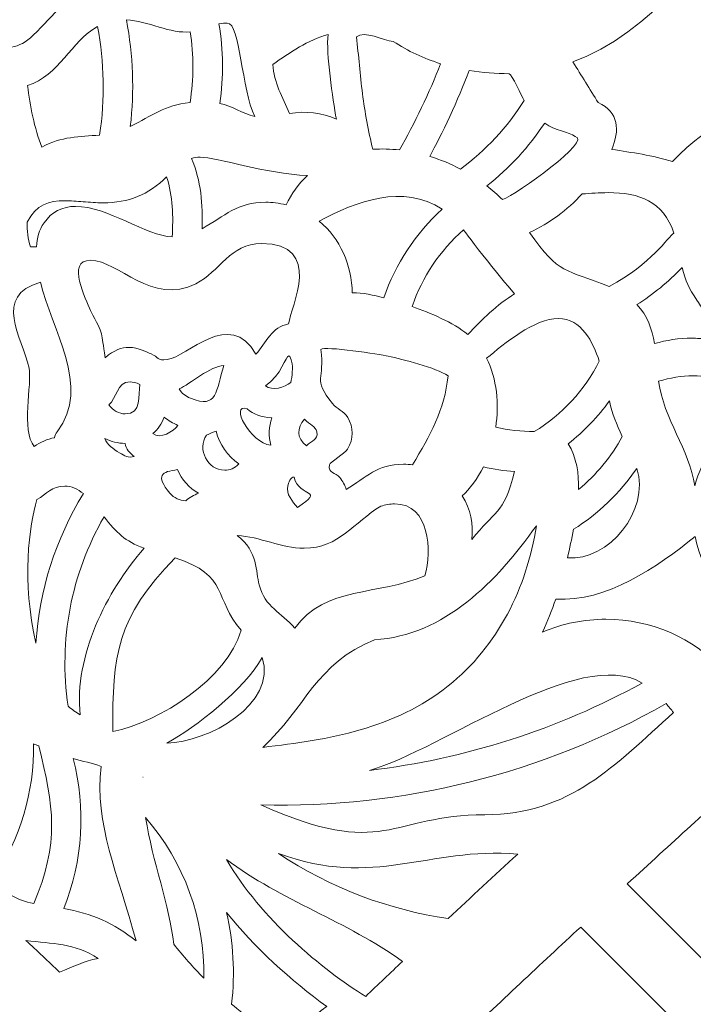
# Model space of a CAD drawing. Header units: millimetres. Extents: x -402 to 376, y -181 to 231.
# Tile 12 of 23: x -69 to -45, y -99 to -64. Entities that reach past the tile are written whole.
import ezdxf

# ---------------------------------------------------------------- set-up
doc = ezdxf.new("R2010")
doc.units = ezdxf.units.MM
doc.header["$MEASUREMENT"] = 0
doc.layers.add('Layer 1', color=7, linetype='Continuous')

msp = doc.modelspace()

# ---------------------------------------------------------------- linework, layer by layer
at = {"layer": 'Layer 1', "lineweight": 15}
for points, knots in [([(-174.5585, 23.9416), (-174.5585, 23.9416), (50.4421, 23.9416), (50.4421, 23.9416), (50.4421, 23.9416), (50.4421, 23.9416), (50.4421, 21.0256), (50.4421, 21.0256), (50.4421, 21.0256), (50.4421, 21.0256), (48.1917, 21.0256), (48.1917, 21.0256), (48.1917, 21.0256), (48.1917, 21.0256), (48.1917, 17.6509), (48.1917, 17.6509), (48.1917, 17.6509), (48.1917, 17.6509), (50.4421, 17.6509), (50.4421, 17.6509), (50.4421, 17.6509), (50.4421, 17.6509), (50.4421, -129.6201), (50.4421, -129.6201), (50.4421, -129.6201), (50.4421, -129.6201), (-174.5585, -129.6201), (-174.5585, -129.6201), (-174.5585, -129.6201), (-174.5585, -129.6201), (-174.5585, 17.6509), (-174.5585, 17.6509), (-174.5585, 17.6509), (-174.5585, 17.6509), (-172.3081, 17.6509), (-172.3081, 17.6509), (-172.3081, 17.6509), (-172.3081, 17.6509), (-172.3081, 21.0256), (-172.3081, 21.0256), (-172.3081, 21.0256), (-172.3081, 21.0256), (-174.5585, 21.0256), (-174.5585, 21.0256), (-174.5585, 21.0256), (-174.5585, 21.0256), (-174.5585, 23.9416), (-174.5585, 23.9416)], [0, 0, 0, 0, 0.0769231, 0.0769231, 0.0769231, 0.0769231, 0.1538462, 0.1538462, 0.1538462, 0.1538462, 0.2307692, 0.2307692, 0.2307692, 0.2307692, 0.3076923, 0.3076923, 0.3076923, 0.3076923, 0.3846154, 0.3846154, 0.3846154, 0.3846154, 0.4615385, 0.4615385, 0.4615385, 0.4615385, 0.5384615, 0.5384615, 0.5384615, 0.5384615, 0.6153846, 0.6153846, 0.6153846, 0.6153846, 0.6923077, 0.6923077, 0.6923077, 0.6923077, 0.7692308, 0.7692308, 0.7692308, 0.7692308, 0.8461538, 0.8461538, 0.8461538, 0.8461538, 1, 1, 1, 1]), ([(-58.5496, -41.9699), (-58.5496, -45.6247), (-60.1978, -50.7675), (-64.5014, -51.1341), (-64.5014, -51.1341), (-66.3549, -55.5078), (-68.0637, -60.1063), (-71.3749, -63.5363), (-71.3749, -63.5363), (-70.8789, -63.9057), (-70.5825, -64.4832), (-70.518, -65.0949), (-70.518, -65.0949), (-69.8689, -64.9792), (-69.3976, -65.0508), (-68.8793, -64.5396), (-68.8793, -64.5396), (-68.1283, -63.8037), (-67.6887, -63.0844), (-66.5947, -62.8061), (-66.5947, -62.8061), (-66.3026, -62.7316), (-66.0021, -62.6889), (-65.7004, -62.6889), (-65.7004, -62.6889), (-65.2221, -62.6889), (-64.8337, -62.7948), (-64.482, -62.901), (-64.482, -62.901), (-64.1609, -62.9976), (-63.8261, -63.1133), (-63.4885, -63.1133), (-63.4885, -63.1133), (-63.3121, -63.1133), (-63.1428, -63.0816), (-62.9788, -63.0209), (-62.9788, -63.0209), (-62.535, -62.8569), (-62.1078, -62.6198), (-61.6199, -62.6198), (-61.6199, -62.6198), (-61.2036, -62.6198), (-60.7986, -62.8114), (-60.5146, -63.4386), (-60.5146, -63.4386), (-59.892, -62.8967), (-59.1959, -62.5041), (-58.3775, -62.3609), (-58.3775, -62.3609), (-61.4008, -57.5902), (-59.5695, -51.5309), (-57.8042, -46.6594), (-57.8042, -46.6594), (-57.2281, -45.0762), (-54.9764, -39.1311), (-55.908, -37.8015), (-55.908, -37.8015), (-57.1167, -36.1022), (-58.5496, -41.106), (-58.5496, -41.9699)], [0, 0, 0, 0, 0.0625, 0.0625, 0.0625, 0.0625, 0.125, 0.125, 0.125, 0.125, 0.1875, 0.1875, 0.1875, 0.1875, 0.25, 0.25, 0.25, 0.25, 0.3125, 0.3125, 0.3125, 0.3125, 0.375, 0.375, 0.375, 0.375, 0.4375, 0.4375, 0.4375, 0.4375, 0.5, 0.5, 0.5, 0.5, 0.5625, 0.5625, 0.5625, 0.5625, 0.625, 0.625, 0.625, 0.625, 0.6875, 0.6875, 0.6875, 0.6875, 0.75, 0.75, 0.75, 0.75, 0.8125, 0.8125, 0.8125, 0.8125, 0.875, 0.875, 0.875, 0.875, 1, 1, 1, 1]), ([(-38.6248, -47.2052), (-38.7652, -47.7192), (-38.9056, -48.3076), (-39.0449, -48.9634), (-39.0449, -48.9634), (-40.1516, -54.1972), (-44.3793, -63.4979), (-49.7193, -65.4875), (-49.7193, -65.4875), (-49.4145, -65.9659), (-49.1266, -66.4524), (-48.8236, -66.9318), (-48.8236, -66.9318), (-48.082, -67.2599), (-48.0573, -67.9228), (-48.3424, -68.5923), (-48.3424, -68.5923), (-47.6259, -68.7027), (-46.8805, -68.8005), (-46.1901, -69.0238), (-46.1901, -69.0238), (-44.8989, -67.6952), (-42.8249, -66.4122), (-40.915, -66.4122), (-40.915, -66.4122), (-40.1583, -66.4122), (-39.4005, -66.6326), (-38.9292, -67.2624), (-38.9292, -67.2624), (-38.0212, -66.1599), (-37.3459, -64.7904), (-35.9553, -64.2101), (-35.9553, -64.2101), (-35.5806, -64.0531), (-35.1601, -63.9261), (-34.7495, -63.9261), (-34.7495, -63.9261), (-32.775, -63.9261), (-33.7353, -65.8664), (-31.795, -64.4126), (-31.795, -64.4126), (-35.5584, -63.1765), (-37.1706, -59.2949), (-37.9093, -55.7188), (-37.9093, -55.7188), (-38.4399, -53.1967), (-37.7827, -49.8771), (-36.9642, -47.4627), (-36.9642, -47.4627), (-37.5361, -47.4916), (-38.0804, -47.3636), (-38.6248, -47.2052)], [0, 0, 0, 0, 0.0714286, 0.0714286, 0.0714286, 0.0714286, 0.1428571, 0.1428571, 0.1428571, 0.1428571, 0.2142857, 0.2142857, 0.2142857, 0.2142857, 0.2857143, 0.2857143, 0.2857143, 0.2857143, 0.3571429, 0.3571429, 0.3571429, 0.3571429, 0.4285714, 0.4285714, 0.4285714, 0.4285714, 0.5, 0.5, 0.5, 0.5, 0.5714286, 0.5714286, 0.5714286, 0.5714286, 0.6428571, 0.6428571, 0.6428571, 0.6428571, 0.7142857, 0.7142857, 0.7142857, 0.7142857, 0.7857143, 0.7857143, 0.7857143, 0.7857143, 0.8571429, 0.8571429, 0.8571429, 0.8571429, 1, 1, 1, 1]), ([(-65.5734, -63.991), (-65.3297, -65.2547), (-65.287, -66.5226), (-65.4345, -67.782), (-65.4345, -67.782), (-64.6516, -67.3784), (-64.234, -67.0408), (-63.315, -66.9223), (-63.315, -66.9223), (-63.1742, -66.0897), (-63.177, -65.2452), (-63.3054, -64.4112), (-63.3054, -64.4112), (-63.9831, -64.5079), (-64.8294, -64.0171), (-65.5734, -63.991)], [0, 0, 0, 0, 0.2, 0.2, 0.2, 0.2, 0.4, 0.4, 0.4, 0.4, 0.6, 0.6, 0.6, 0.6, 1, 1, 1, 1]), ([(-66.5986, -64.2267), (-67.5374, -64.7478), (-67.9603, -65.9698), (-69.0794, -66.3226), (-69.0794, -66.3226), (-68.9965, -67.0433), (-68.8423, -67.837), (-68.5749, -68.5112), (-68.5749, -68.5112), (-67.8873, -68.1252), (-67.2259, -68.1457), (-66.5256, -68.0826), (-66.5256, -68.0826), (-66.3273, -66.8023), (-66.3605, -65.4985), (-66.5986, -64.2267)], [0, 0, 0, 0, 0.2, 0.2, 0.2, 0.2, 0.4, 0.4, 0.4, 0.4, 0.6, 0.6, 0.6, 0.6, 1, 1, 1, 1]), ([(-61.992, -64.1039), (-62.0718, -64.1039), (-62.1698, -64.1152), (-62.287, -64.1357), (-62.287, -64.1357), (-62.1243, -65.0716), (-62.1173, -66.0209), (-62.2609, -66.9593), (-62.2609, -66.9593), (-61.8171, -67.0546), (-61.4491, -67.3093), (-61.0177, -67.425), (-61.0177, -67.425), (-61.4876, -66.4813), (-61.5264, -64.1039), (-61.992, -64.1039)], [0, 0, 0, 0, 0.2, 0.2, 0.2, 0.2, 0.4, 0.4, 0.4, 0.4, 0.6, 0.6, 0.6, 0.6, 1, 1, 1, 1]), ([(-58.1196, -67.516), (-58.2424, -66.809), (-58.4974, -65.1665), (-58.4117, -64.5107), (-58.4117, -64.5107), (-59.1215, -64.6895), (-59.7734, -65.1623), (-60.37, -65.5715), (-60.37, -65.5715), (-60.3343, -66.2262), (-60.0352, -66.7321), (-59.7777, -67.3216), (-59.7777, -67.3216), (-59.2457, -67.2087), (-58.6117, -67.2997), (-58.1196, -67.516)], [0, 0, 0, 0, 0.2, 0.2, 0.2, 0.2, 0.4, 0.4, 0.4, 0.4, 0.6, 0.6, 0.6, 0.6, 1, 1, 1, 1]), ([(-55.883, -68.6131), (-55.3457, -67.6857), (-54.8042, -66.5459), (-54.4183, -65.5482), (-54.4183, -65.5482), (-55.0138, -65.3623), (-55.5771, -65.0991), (-56.0982, -64.7587), (-56.0982, -64.7587), (-56.4453, -64.7227), (-57.1399, -64.3576), (-57.4045, -64.5932), (-57.4045, -64.5932), (-57.3343, -65.267), (-57.2638, -65.9394), (-57.195, -66.6136), (-57.195, -66.6136), (-57.1068, -67.2775), (-56.9801, -67.9351), (-56.8284, -68.5881), (-56.8284, -68.5881), (-56.5145, -68.5676), (-56.1973, -68.5772), (-55.883, -68.6131)], [0, 0, 0, 0, 0.1428571, 0.1428571, 0.1428571, 0.1428571, 0.2857143, 0.2857143, 0.2857143, 0.2857143, 0.4285714, 0.4285714, 0.4285714, 0.4285714, 0.5714286, 0.5714286, 0.5714286, 0.5714286, 0.7142857, 0.7142857, 0.7142857, 0.7142857, 1, 1, 1, 1]), ([(-53.4083, -65.7895), (-53.7804, -66.8009), (-54.3989, -68.1129), (-54.8056, -68.8389), (-54.8056, -68.8389), (-54.4116, -68.9589), (-54.0807, -69.0993), (-53.7169, -69.2884), (-53.7169, -69.2884), (-52.8142, -68.6227), (-52.0455, -67.8109), (-51.4514, -66.8588), (-51.4514, -66.8588), (-51.5258, -66.7332), (-51.9033, -65.9024), (-51.9806, -65.9024), (-51.9806, -65.9024), (-52.4614, -65.9024), (-52.9341, -65.8678), (-53.4083, -65.7895)], [0, 0, 0, 0, 0.1666667, 0.1666667, 0.1666667, 0.1666667, 0.3333333, 0.3333333, 0.3333333, 0.3333333, 0.5, 0.5, 0.5, 0.5, 0.6666667, 0.6666667, 0.6666667, 0.6666667, 1, 1, 1, 1]), ([(-50.7236, -67.6592), (-51.2859, -68.5055), (-51.9682, -69.251), (-52.7729, -69.8891), (-52.7729, -69.8891), (-52.5785, -70.0405), (-52.394, -70.2045), (-52.2205, -70.377), (-52.2205, -70.377), (-51.705, -70.1893), (-49.0052, -68.2339), (-49.6406, -68.1376), (-49.6406, -68.1376), (-49.8583, -67.9541), (-50.3571, -67.9323), (-50.7236, -67.6592)], [0, 0, 0, 0, 0.2, 0.2, 0.2, 0.2, 0.4, 0.4, 0.4, 0.4, 0.6, 0.6, 0.6, 0.6, 1, 1, 1, 1]), ([(-62.9594, -68.8693), (-63.0599, -68.8693), (-63.1604, -68.883), (-63.2624, -68.9134), (-63.2624, -68.9134), (-62.9223, -69.7018), (-62.8546, -70.5615), (-62.8835, -71.4089), (-62.8835, -71.4089), (-62.0774, -70.9528), (-61.6283, -70.4691), (-60.6264, -70.4691), (-60.6264, -70.4691), (-60.4017, -70.4691), (-60.1604, -70.498), (-59.8987, -70.5629), (-59.8987, -70.5629), (-59.7156, -70.1703), (-59.4676, -69.8147), (-59.149, -69.5184), (-59.149, -69.5184), (-60.625, -69.4647), (-62.3378, -68.8693), (-62.9594, -68.8693)], [0, 0, 0, 0, 0.1428571, 0.1428571, 0.1428571, 0.1428571, 0.2857143, 0.2857143, 0.2857143, 0.2857143, 0.4285714, 0.4285714, 0.4285714, 0.4285714, 0.5714286, 0.5714286, 0.5714286, 0.5714286, 0.7142857, 0.7142857, 0.7142857, 0.7142857, 1, 1, 1, 1]), ([(-67.7578, -70.4169), (-68.3159, -70.4169), (-68.7816, -70.5492), (-69.0931, -71.1803), (-69.0931, -71.1803), (-69.1097, -71.4752), (-69.0681, -71.7716), (-68.9799, -72.0527), (-68.9799, -72.0527), (-68.9068, -72.0499), (-68.8338, -72.0499), (-68.7608, -72.0499), (-68.7608, -72.0499), (-68.7541, -71.7426), (-68.6754, -71.4572), (-68.4976, -71.2036), (-68.4976, -71.2036), (-68.2235, -70.8081), (-67.8556, -70.6152), (-67.3761, -70.6152), (-67.3761, -70.6152), (-66.2585, -70.6152), (-64.8541, -71.6625), (-63.9503, -71.6999), (-63.9503, -71.6999), (-63.9034, -70.9817), (-63.9186, -70.2528), (-64.1472, -69.5639), (-64.1472, -69.5639), (-64.792, -70.2144), (-65.4937, -70.4885), (-66.406, -70.4885), (-66.406, -70.4885), (-66.6417, -70.4885), (-66.8759, -70.4705), (-67.1101, -70.4525), (-67.1101, -70.4525), (-67.3373, -70.4349), (-67.5536, -70.4169), (-67.7578, -70.4169)], [0, 0, 0, 0, 0.0909091, 0.0909091, 0.0909091, 0.0909091, 0.1818182, 0.1818182, 0.1818182, 0.1818182, 0.2727273, 0.2727273, 0.2727273, 0.2727273, 0.3636364, 0.3636364, 0.3636364, 0.3636364, 0.4545455, 0.4545455, 0.4545455, 0.4545455, 0.5454545, 0.5454545, 0.5454545, 0.5454545, 0.6363636, 0.6363636, 0.6363636, 0.6363636, 0.7272727, 0.7272727, 0.7272727, 0.7272727, 0.8181818, 0.8181818, 0.8181818, 0.8181818, 1, 1, 1, 1]), ([(-56.4358, -73.8688), (-56.0209, -72.6521), (-55.3097, -71.5814), (-54.359, -70.716), (-54.359, -70.716), (-55.7563, -69.8009), (-57.4031, -70.4335), (-58.7341, -71.1376), (-58.7341, -71.1376), (-57.9584, -71.7617), (-57.5919, -72.7142), (-57.552, -73.6896), (-57.552, -73.6896), (-57.1717, -73.6691), (-56.7995, -73.775), (-56.4358, -73.8688)], [0, 0, 0, 0, 0.2, 0.2, 0.2, 0.2, 0.4, 0.4, 0.4, 0.4, 0.6, 0.6, 0.6, 0.6, 1, 1, 1, 1]), ([(-48.4747, -70.1287), (-48.7809, -70.1287), (-49.0881, -70.1495), (-49.394, -70.1742), (-49.394, -70.1742), (-49.9203, -70.7436), (-50.561, -71.2272), (-51.257, -71.5412), (-51.257, -71.5412), (-50.1973, -73.0807), (-50.0114, -72.82), (-48.4295, -73.4596), (-48.4295, -73.4596), (-46.9246, -72.6574), (-46.3428, -71.7014), (-46.1365, -71.5634), (-46.1365, -71.5634), (-46.5182, -70.4264), (-47.3627, -70.1287), (-48.4747, -70.1287)], [0, 0, 0, 0, 0.1666667, 0.1666667, 0.1666667, 0.1666667, 0.3333333, 0.3333333, 0.3333333, 0.3333333, 0.5, 0.5, 0.5, 0.5, 0.6666667, 0.6666667, 0.6666667, 0.6666667, 1, 1, 1, 1]), ([(-53.6012, -71.4463), (-54.4528, -72.2027), (-55.0702, -73.1262), (-55.4311, -74.1733), (-55.4311, -74.1733), (-54.782, -74.3994), (-53.9843, -74.7328), (-53.4509, -75.1685), (-53.4509, -75.1685), (-52.9574, -74.6379), (-52.4064, -74.1017), (-51.789, -73.7214), (-51.789, -73.7214), (-51.9682, -73.552), (-53.5889, -71.5207), (-53.6012, -71.4463)], [0, 0, 0, 0, 0.2, 0.2, 0.2, 0.2, 0.4, 0.4, 0.4, 0.4, 0.6, 0.6, 0.6, 0.6, 1, 1, 1, 1]), ([(-65.4824, -75.6257), (-65.1325, -75.6257), (-64.8541, -75.7968), (-64.6971, -75.8574), (-64.6971, -75.8574), (-64.4103, -75.9647), (-64.4985, -76.104), (-64.1267, -76.0585), (-64.1267, -76.0585), (-63.4032, -75.9703), (-61.901, -74.2135), (-60.9764, -75.8698), (-60.9764, -75.8698), (-60.6222, -75.4673), (-60.4088, -74.8912), (-59.8147, -74.7935), (-59.8147, -74.7935), (-59.7374, -74.1761), (-58.5482, -71.9367), (-60.7834, -71.9367), (-60.7834, -71.9367), (-61.8943, -71.9367), (-62.2482, -72.929), (-63.1068, -73.3658), (-63.1068, -73.3658), (-64.6573, -74.1567), (-65.8698, -72.5293), (-66.8371, -72.5293), (-66.8371, -72.5293), (-67.7494, -72.5293), (-66.9874, -73.9253), (-66.8494, -74.314), (-66.8494, -74.314), (-66.3506, -75.2387), (-66.49, -75.0305), (-66.3245, -75.9897), (-66.3245, -75.9897), (-66.0172, -75.7128), (-65.7304, -75.6257), (-65.4824, -75.6257)], [0, 0, 0, 0, 0.0909091, 0.0909091, 0.0909091, 0.0909091, 0.1818182, 0.1818182, 0.1818182, 0.1818182, 0.2727273, 0.2727273, 0.2727273, 0.2727273, 0.3636364, 0.3636364, 0.3636364, 0.3636364, 0.4545455, 0.4545455, 0.4545455, 0.4545455, 0.5454545, 0.5454545, 0.5454545, 0.5454545, 0.6363636, 0.6363636, 0.6363636, 0.6363636, 0.7272727, 0.7272727, 0.7272727, 0.7272727, 0.8181818, 0.8181818, 0.8181818, 0.8181818, 1, 1, 1, 1]), ([(-45.8454, -72.7872), (-46.3266, -73.2956), (-46.8861, -73.7503), (-47.4509, -74.1045), (-47.4509, -74.1045), (-47.0787, -74.5014), (-46.9108, -74.9631), (-46.8226, -75.4909), (-46.8226, -75.4909), (-46.3954, -75.3625), (-45.9488, -75.2993), (-45.5025, -75.2993), (-45.5025, -75.2993), (-45.3233, -75.2993), (-45.1441, -75.3089), (-44.9663, -75.3297), (-44.9663, -75.3297), (-44.9236, -74.9907), (-44.5433, -74.81), (-44.5514, -74.81), (-44.5514, -74.81), (-44.7514, -74.81), (-45.2171, -74.1101), (-45.3219, -73.9489), (-45.3219, -73.9489), (-45.6083, -73.5132), (-45.7202, -73.297), (-45.8454, -72.7872)], [0, 0, 0, 0, 0.125, 0.125, 0.125, 0.125, 0.25, 0.25, 0.25, 0.25, 0.375, 0.375, 0.375, 0.375, 0.5, 0.5, 0.5, 0.5, 0.625, 0.625, 0.625, 0.625, 0.75, 0.75, 0.75, 0.75, 1, 1, 1, 1]), ([(-68.6176, -73.3107), (-70.3458, -73.8029), (-69.2653, -75.2439), (-69.0296, -76.3591), (-69.0296, -76.3591), (-68.9153, -76.8978), (-69.3164, -78.5886), (-68.8451, -79.1467), (-68.8451, -79.1467), (-68.6285, -78.9922), (-68.3861, -78.8821), (-68.1244, -78.831), (-68.1244, -78.831), (-68.1078, -78.7555), (-68.0775, -78.6864), (-68.0305, -78.6257), (-68.0305, -78.6257), (-66.8015, -76.9955), (-68.2415, -74.9921), (-68.6176, -73.3107)], [0, 0, 0, 0, 0.1666667, 0.1666667, 0.1666667, 0.1666667, 0.3333333, 0.3333333, 0.3333333, 0.3333333, 0.5, 0.5, 0.5, 0.5, 0.6666667, 0.6666667, 0.6666667, 0.6666667, 1, 1, 1, 1]), ([(-50.2375, -74.5966), (-51.0764, -74.5966), (-52.1707, -75.4976), (-52.7838, -76.0088), (-52.7838, -76.0088), (-52.4145, -76.738), (-52.34, -77.6446), (-52.4628, -78.4606), (-52.4628, -78.4606), (-52.0233, -78.5706), (-51.5438, -78.6024), (-51.0916, -78.6162), (-51.0916, -78.6162), (-50.0953, -78.0111), (-49.3115, -77.1514), (-48.7848, -76.1121), (-48.7848, -76.1121), (-49.0109, -75.4383), (-49.4106, -74.5966), (-50.2375, -74.5966)], [0, 0, 0, 0, 0.1666667, 0.1666667, 0.1666667, 0.1666667, 0.3333333, 0.3333333, 0.3333333, 0.3333333, 0.5, 0.5, 0.5, 0.5, 0.6666667, 0.6666667, 0.6666667, 0.6666667, 1, 1, 1, 1]), ([(-58.6749, -75.7015), (-58.5126, -76.7792), (-58.9825, -76.7119), (-58.2618, -77.6143), (-58.2618, -77.6143), (-58.0991, -77.8168), (-57.8593, -77.8736), (-57.7174, -78.1092), (-57.7174, -78.1092), (-57.5022, -78.4659), (-57.497, -78.8765), (-57.7199, -79.2363), (-57.7199, -79.2363), (-57.8194, -79.3961), (-58.3457, -79.6911), (-58.3651, -79.7987), (-58.3651, -79.7987), (-58.4174, -80.1059), (-58.1499, -80.0495), (-57.9958, -80.2477), (-57.9958, -80.2477), (-57.8952, -80.3772), (-57.8137, -80.5194), (-57.7654, -80.6764), (-57.7654, -80.6764), (-57.0599, -80.2312), (-56.6644, -79.775), (-55.7398, -79.775), (-55.7398, -79.775), (-55.6297, -79.775), (-55.5193, -79.7835), (-55.4106, -79.7973), (-55.4106, -79.7973), (-54.7971, -78.747), (-54.2708, -77.8499), (-54.1551, -76.6332), (-54.1551, -76.6332), (-54.5809, -76.352), (-55.7743, -76.0391), (-56.2746, -75.9414), (-56.2746, -75.9414), (-56.5776, -75.8684), (-58.5193, -75.5639), (-58.6749, -75.7015)], [0, 0, 0, 0, 0.0833333, 0.0833333, 0.0833333, 0.0833333, 0.1666667, 0.1666667, 0.1666667, 0.1666667, 0.25, 0.25, 0.25, 0.25, 0.3333333, 0.3333333, 0.3333333, 0.3333333, 0.4166667, 0.4166667, 0.4166667, 0.4166667, 0.5, 0.5, 0.5, 0.5, 0.5833333, 0.5833333, 0.5833333, 0.5833333, 0.6666667, 0.6666667, 0.6666667, 0.6666667, 0.75, 0.75, 0.75, 0.75, 0.8333333, 0.8333333, 0.8333333, 0.8333333, 1, 1, 1, 1]), ([(-59.8066, -75.9262), (-59.9195, -75.9262), (-60.0669, -76.611), (-60.6374, -76.9902), (-60.6374, -76.9902), (-60.388, -77.1842), (-59.9593, -77.0396), (-59.7307, -76.877), (-59.7307, -76.877), (-59.7004, -76.6318), (-59.645, -76.3577), (-59.7099, -76.1135), (-59.7099, -76.1135), (-59.7195, -76.0793), (-59.7554, -75.9262), (-59.8066, -75.9262)], [0, 0, 0, 0, 0.2, 0.2, 0.2, 0.2, 0.4, 0.4, 0.4, 0.4, 0.6, 0.6, 0.6, 0.6, 1, 1, 1, 1]), ([(-62.1173, -76.2695), (-62.5748, -76.279), (-63.333, -76.9309), (-63.6938, -77.1003), (-63.6938, -77.1003), (-63.6057, -77.2671), (-63.4705, -77.3553), (-63.3012, -77.4269), (-63.3012, -77.4269), (-62.3226, -77.8333), (-62.3984, -77.1528), (-62.1173, -76.2695)], [0, 0, 0, 0, 0.25, 0.25, 0.25, 0.25, 0.5, 0.5, 0.5, 0.5, 1, 1, 1, 1]), ([(-65.444, -76.8509), (-65.9125, -76.8509), (-65.9209, -77.4502), (-66.1936, -77.6598), (-66.1936, -77.6598), (-66.0585, -77.857), (-65.8285, -77.9893), (-65.6147, -77.9893), (-65.6147, -77.9893), (-65.0168, -77.9893), (-65.1656, -77.314), (-65.094, -76.939), (-65.094, -76.939), (-65.233, -76.877), (-65.3477, -76.8509), (-65.444, -76.8509)], [0, 0, 0, 0, 0.2, 0.2, 0.2, 0.2, 0.4, 0.4, 0.4, 0.4, 0.6, 0.6, 0.6, 0.6, 1, 1, 1, 1]), ([(-45.4485, -76.6346), (-45.8567, -76.6346), (-46.2659, -76.7048), (-46.6766, -76.8276), (-46.6766, -76.8276), (-46.5055, -78.1724), (-45.5755, -79.2444), (-45.3977, -80.5427), (-45.3977, -80.5427), (-45.1674, -79.556), (-44.3712, -78.9015), (-44.2636, -78.0538), (-44.2636, -78.0538), (-44.211, -77.628), (-44.3408, -77.2202), (-44.4054, -76.8053), (-44.4054, -76.8053), (-44.743, -76.6896), (-45.0929, -76.6346), (-45.4485, -76.6346)], [0, 0, 0, 0, 0.1666667, 0.1666667, 0.1666667, 0.1666667, 0.3333333, 0.3333333, 0.3333333, 0.3333333, 0.5, 0.5, 0.5, 0.5, 0.6666667, 0.6666667, 0.6666667, 0.6666667, 1, 1, 1, 1]), ([(-61.2907, -77.8101), (-61.9134, -77.591), (-61.1912, -79.0144), (-60.443, -79.0998), (-60.443, -79.0998), (-60.5397, -78.7788), (-60.5146, -78.4384), (-60.4045, -78.1244), (-60.4045, -78.1244), (-60.8057, -78.1064), (-61.0604, -77.9864), (-61.2907, -77.8101)], [0, 0, 0, 0, 0.25, 0.25, 0.25, 0.25, 0.5, 0.5, 0.5, 0.5, 1, 1, 1, 1]), ([(-48.4267, -77.5275), (-48.8221, -78.0803), (-49.3252, -78.6094), (-49.8928, -79.049), (-49.8928, -79.049), (-49.587, -79.5228), (-49.5069, -80.1197), (-49.5178, -80.6736), (-49.5178, -80.6736), (-48.8909, -80.1514), (-48.3551, -79.5037), (-47.9663, -78.7844), (-47.9663, -78.7844), (-48.1826, -78.3473), (-48.3124, -78.0002), (-48.4267, -77.5275)], [0, 0, 0, 0, 0.2, 0.2, 0.2, 0.2, 0.4, 0.4, 0.4, 0.4, 0.6, 0.6, 0.6, 0.6, 1, 1, 1, 1]), ([(-64.2301, -78.1036), (-64.3221, -78.3297), (-64.453, -78.5294), (-64.6322, -78.6864), (-64.6322, -78.6864), (-64.3856, -78.8973), (-63.8949, -78.6133), (-63.7422, -78.3943), (-63.7422, -78.3943), (-63.92, -78.3145), (-64.0784, -78.2277), (-64.2301, -78.1036)], [0, 0, 0, 0, 0.25, 0.25, 0.25, 0.25, 0.5, 0.5, 0.5, 0.5, 1, 1, 1, 1]), ([(-59.2524, -78.1724), (-59.5131, -78.4839), (-59.5544, -78.8504), (-59.1794, -79.1178), (-59.1794, -79.1178), (-59.0044, -78.9319), (-58.755, -78.9206), (-58.8128, -78.6271), (-58.8128, -78.6271), (-58.8527, -78.4218), (-59.0513, -78.3876), (-59.2524, -78.1724)], [0, 0, 0, 0, 0.25, 0.25, 0.25, 0.25, 0.5, 0.5, 0.5, 0.5, 1, 1, 1, 1]), ([(-62.3917, -78.5967), (-62.5611, -78.6465), (-62.5914, -78.6878), (-62.7265, -78.7389), (-62.7265, -78.7389), (-63.0723, -79.2444), (-62.6962, -79.9874), (-62.0802, -79.9874), (-62.0802, -79.9874), (-61.9106, -79.9874), (-61.7342, -79.9211), (-61.5758, -79.7627), (-61.5758, -79.7627), (-61.9825, -79.49), (-62.2718, -79.0709), (-62.3917, -78.5967)], [0, 0, 0, 0, 0.2, 0.2, 0.2, 0.2, 0.4, 0.4, 0.4, 0.4, 0.6, 0.6, 0.6, 0.6, 1, 1, 1, 1]), ([(-66.3397, -78.8599), (-66.2638, -79.0846), (-66.0405, -79.2377), (-65.8133, -79.3686), (-65.8133, -79.3686), (-65.6341, -79.4706), (-65.5103, -79.5725), (-65.2951, -79.4953), (-65.2951, -79.4953), (-65.4426, -79.3796), (-65.6038, -79.2335), (-65.619, -79.0338), (-65.619, -79.0338), (-65.874, -79.031), (-66.1164, -78.9675), (-66.3397, -78.8599)], [0, 0, 0, 0, 0.2, 0.2, 0.2, 0.2, 0.4, 0.4, 0.4, 0.4, 0.6, 0.6, 0.6, 0.6, 1, 1, 1, 1]), ([(-63.7573, -79.9666), (-64.3126, -80.0354), (-64.5578, -80.1747), (-64.03, -80.7991), (-64.03, -80.7991), (-63.8826, -80.9741), (-63.6882, -81.069), (-63.4582, -81.069), (-63.4582, -81.069), (-63.3714, -80.9604), (-63.1453, -80.8609), (-63.0158, -80.8073), (-63.0158, -80.8073), (-63.3481, -80.6115), (-63.6042, -80.3194), (-63.7573, -79.9666)], [0, 0, 0, 0, 0.2, 0.2, 0.2, 0.2, 0.4, 0.4, 0.4, 0.4, 0.6, 0.6, 0.6, 0.6, 1, 1, 1, 1]), ([(-52.8985, -79.8717), (-53.1077, -80.2918), (-53.3846, -80.6556), (-53.652, -80.8969), (-53.652, -80.8969), (-53.3557, -81.3625), (-53.2513, -81.9083), (-53.3077, -82.4526), (-53.3077, -82.4526), (-52.5126, -81.408), (-52.1873, -81.6066), (-51.7918, -80.0354), (-51.7918, -80.0354), (-52.1637, -80.0064), (-52.533, -79.95), (-52.8985, -79.8717)], [0, 0, 0, 0, 0.2, 0.2, 0.2, 0.2, 0.4, 0.4, 0.4, 0.4, 0.6, 0.6, 0.6, 0.6, 1, 1, 1, 1]), ([(-47.4509, -79.9211), (-48.0616, -80.8087), (-48.8303, -81.5403), (-49.6942, -82.0847), (-49.6942, -82.0847), (-49.7619, -82.4265), (-49.8406, -82.7641), (-49.9161, -83.1031), (-49.9161, -83.1031), (-48.4471, -83.2231), (-46.9782, -81.4246), (-47.4509, -79.9211)], [0, 0, 0, 0, 0.25, 0.25, 0.25, 0.25, 0.5, 0.5, 0.5, 0.5, 1, 1, 1, 1]), ([(-59.8422, -80.5398), (-59.9167, -80.8404), (-59.6729, -81.1008), (-59.5018, -81.3156), (-59.5018, -81.3156), (-58.4794, -80.6199), (-59.4288, -80.996), (-59.6203, -80.2326), (-59.6203, -80.2326), (-59.736, -80.2107), (-59.8214, -80.4545), (-59.8422, -80.5398)], [0, 0, 0, 0, 0.25, 0.25, 0.25, 0.25, 0.5, 0.5, 0.5, 0.5, 1, 1, 1, 1]), ([(-67.7646, -80.5508), (-68.2277, -80.5508), (-68.4108, -80.8281), (-68.747, -81.032), (-68.747, -81.032), (-69.031, -81.9153), (-69.2886, -83.9505), (-68.7844, -86.1307), (-68.7844, -86.1307), (-68.6659, -84.2426), (-68.087, -82.4318), (-67.1017, -80.8182), (-67.1017, -80.8182), (-67.2918, -80.6612), (-67.5137, -80.5508), (-67.7646, -80.5508)], [0, 0, 0, 0, 0.2, 0.2, 0.2, 0.2, 0.4, 0.4, 0.4, 0.4, 0.6, 0.6, 0.6, 0.6, 1, 1, 1, 1]), ([(-61.6407, -82.3094), (-60.884, -82.8756), (-60.9873, -83.5924), (-60.8607, -84.0581), (-60.8607, -84.0581), (-60.6444, -84.8614), (-60.0902, -85.0311), (-59.59, -85.5916), (-59.59, -85.5916), (-58.5249, -84.0899), (-56.6245, -84.4479), (-54.9778, -83.7343), (-54.9778, -83.7343), (-54.7227, -82.8481), (-54.7971, -81.1819), (-56.0513, -81.1819), (-56.0513, -81.1819), (-56.2167, -81.1819), (-56.3808, -81.2151), (-56.5378, -81.2662), (-56.5378, -81.2662), (-57.5022, -81.8324), (-58.0205, -82.7599), (-59.2594, -82.7599), (-59.2594, -82.7599), (-60.0849, -82.7599), (-60.8289, -82.3425), (-61.6407, -82.3094)], [0, 0, 0, 0, 0.125, 0.125, 0.125, 0.125, 0.25, 0.25, 0.25, 0.25, 0.375, 0.375, 0.375, 0.375, 0.5, 0.5, 0.5, 0.5, 0.625, 0.625, 0.625, 0.625, 0.75, 0.75, 0.75, 0.75, 1, 1, 1, 1]), ([(-66.3672, -81.6437), (-67.5412, -83.6873), (-67.9808, -86.0135), (-67.646, -88.3701), (-67.646, -88.3701), (-67.507, -88.4773), (-67.3624, -88.5807), (-67.216, -88.6784), (-67.216, -88.6784), (-67.4269, -86.5759), (-66.2942, -84.3075), (-64.9437, -82.7585), (-64.9437, -82.7585), (-65.6398, -82.4995), (-65.9111, -82.2184), (-66.3672, -81.6437)], [0, 0, 0, 0, 0.2, 0.2, 0.2, 0.2, 0.4, 0.4, 0.4, 0.4, 0.6, 0.6, 0.6, 0.6, 1, 1, 1, 1]), ([(-51.0185, -81.958), (-52.4244, -83.9463), (-54.2831, -85.8562), (-56.7678, -86.0121), (-56.7678, -86.0121), (-58.828, -86.8196), (-59.2333, -88.4594), (-60.7326, -89.832), (-60.7326, -89.832), (-58.3775, -89.5593), (-56.0541, -89.1691), (-54.1456, -87.6451), (-54.1456, -87.6451), (-52.3856, -86.2407), (-51.3562, -84.1586), (-51.0185, -81.958)], [0, 0, 0, 0, 0.2, 0.2, 0.2, 0.2, 0.4, 0.4, 0.4, 0.4, 0.6, 0.6, 0.6, 0.6, 1, 1, 1, 1]), ([(-48.5466, -85.2791), (-46.9369, -85.2791), (-45.4309, -85.9557), (-44.4371, -87.0525), (-44.4371, -87.0525), (-44.2057, -86.8458), (-43.9767, -86.6376), (-43.7453, -86.4309), (-43.7453, -86.4309), (-44.0156, -85.0653), (-45.0654, -83.8154), (-45.3854, -82.345), (-45.3854, -82.345), (-46.7027, -83.4171), (-48.5533, -84.6836), (-50.3296, -84.5665), (-50.3296, -84.5665), (-50.4647, -84.9633), (-50.6203, -85.3535), (-50.8009, -85.7338), (-50.8009, -85.7338), (-50.0844, -85.4346), (-49.3224, -85.2791), (-48.5466, -85.2791)], [0, 0, 0, 0, 0.1428571, 0.1428571, 0.1428571, 0.1428571, 0.2857143, 0.2857143, 0.2857143, 0.2857143, 0.4285714, 0.4285714, 0.4285714, 0.4285714, 0.5714286, 0.5714286, 0.5714286, 0.5714286, 0.7142857, 0.7142857, 0.7142857, 0.7142857, 1, 1, 1, 1]), ([(-63.8385, -83.1017), (-65.94, -85.2378), (-66.0599, -86.5385), (-66.0599, -89.2711), (-66.0599, -89.2711), (-64.3747, -88.924), (-62.01, -87.3986), (-61.4999, -85.6731), (-61.4999, -85.6731), (-62.4577, -84.5763), (-61.9218, -83.7106), (-63.8385, -83.1017)], [0, 0, 0, 0, 0.25, 0.25, 0.25, 0.25, 0.5, 0.5, 0.5, 0.5, 1, 1, 1, 1]), ([(-56.9456, -90.649), (-53.5458, -90.2469), (-50.2608, -89.1885), (-47.2579, -87.5471), (-47.2579, -87.5471), (-49.478, -86.2217), (-54.3287, -89.8983), (-56.9456, -90.649)], [0, 0, 0, 0, 0.3333333, 0.3333333, 0.3333333, 0.3333333, 1, 1, 1, 1]), ([(-60.7545, -86.6362), (-61.3814, -87.787), (-63.122, -89.1183), (-64.1348, -89.6764), (-64.1348, -89.6764), (-62.692, -89.6528), (-60.1978, -88.3066), (-60.7545, -86.6362)], [0, 0, 0, 0, 0.3333333, 0.3333333, 0.3333333, 0.3333333, 1, 1, 1, 1]), ([(-60.7958, -91.8742), (-56.4111, -93.842), (-56.2044, -92.2242), (-52.8459, -92.2242), (-52.8459, -92.2242), (-49.8212, -92.2242), (-48.2228, -90.4575), (-46.1488, -88.5931), (-46.1488, -88.5931), (-46.2356, -88.4872), (-46.3238, -88.381), (-46.4134, -88.2763), (-46.4134, -88.2763), (-50.7667, -90.7609), (-55.7867, -92.0094), (-60.7958, -91.8742)], [0, 0, 0, 0, 0.2, 0.2, 0.2, 0.2, 0.4, 0.4, 0.4, 0.4, 0.6, 0.6, 0.6, 0.6, 1, 1, 1, 1]), ([(-68.867, -89.7054), (-68.8465, -91.4266), (-69.3326, -93.0744), (-70.3056, -94.5049), (-70.3056, -94.5049), (-69.9186, -95.0094), (-69.4791, -95.2503), (-68.8627, -95.3812), (-68.8627, -95.3812), (-67.9367, -93.2123), (-68.1533, -91.9102), (-68.6853, -89.7823), (-68.6853, -89.7823), (-68.7456, -89.7576), (-68.8063, -89.7315), (-68.867, -89.7054)], [0, 0, 0, 0, 0.2, 0.2, 0.2, 0.2, 0.4, 0.4, 0.4, 0.4, 0.6, 0.6, 0.6, 0.6, 1, 1, 1, 1]), ([(-67.4601, -90.2261), (-67.0068, -91.997), (-67.114, -93.842), (-67.7977, -95.5565), (-67.7977, -95.5565), (-66.8357, -95.7163), (-65.9841, -96.0843), (-65.2316, -96.7069), (-65.2316, -96.7069), (-65.8684, -94.3243), (-66.7157, -92.5442), (-66.472, -90.5086), (-66.472, -90.5086), (-66.7588, -90.3972), (-67.1528, -90.3199), (-67.4601, -90.2261)], [0, 0, 0, 0, 0.2, 0.2, 0.2, 0.2, 0.4, 0.4, 0.4, 0.4, 0.6, 0.6, 0.6, 0.6, 1, 1, 1, 1]), ([(-64.9864, -90.8847), (-64.9864, -90.8847), (-64.9864, -90.8932), (-64.9864, -90.8932), (-64.9864, -90.8932), (-64.9864, -90.8932), (-64.9797, -90.8932), (-64.9797, -90.8932), (-64.9797, -90.8932), (-64.9797, -90.8932), (-64.9864, -90.8847), (-64.9864, -90.8847)], [0, 0, 0, 0, 0.25, 0.25, 0.25, 0.25, 0.5, 0.5, 0.5, 0.5, 1, 1, 1, 1]), ([(-43.3555, -90.6339), (-43.3555, -90.6339), (-40.3142, -93.6755), (-40.3142, -93.6755), (-40.3142, -93.6755), (-40.3142, -93.6755), (-44.5571, -97.917), (-44.5571, -97.917), (-44.5571, -97.917), (-44.5571, -97.917), (-47.7899, -94.6841), (-47.7899, -94.6841), (-47.7899, -94.6841), (-46.2617, -93.2772), (-44.7846, -91.9307), (-43.3555, -90.6339)], [0, 0, 0, 0, 0.2, 0.2, 0.2, 0.2, 0.4, 0.4, 0.4, 0.4, 0.6, 0.6, 0.6, 0.6, 1, 1, 1, 1]), ([(-64.8901, -92.3209), (-64.6531, -93.8766), (-64.0329, -95.4694), (-63.8935, -96.8202), (-63.8935, -96.8202), (-63.5573, -97.2389), (-63.2045, -97.6429), (-62.8285, -98.026), (-62.8285, -98.026), (-62.7844, -95.9188), (-63.5189, -93.9179), (-64.8901, -92.3209)], [0, 0, 0, 0, 0.25, 0.25, 0.25, 0.25, 0.5, 0.5, 0.5, 0.5, 1, 1, 1, 1]), ([(-60.1717, -93.6036), (-58.3486, -94.8206), (-56.24, -95.6116), (-54.1523, -95.9118), (-54.1523, -95.9118), (-53.3324, -95.1445), (-52.5083, -94.3811), (-51.6814, -93.6187), (-51.6814, -93.6187), (-54.8991, -93.3654), (-56.7473, -94.852), (-60.1717, -93.6036)], [0, 0, 0, 0, 0.25, 0.25, 0.25, 0.25, 0.5, 0.5, 0.5, 0.5, 1, 1, 1, 1]), ([(-62.0196, -93.8145), (-60.8124, -95.9037), (-58.6103, -97.742), (-57.0779, -98.6762), (-57.0779, -98.6762), (-56.6425, -98.2602), (-56.2054, -97.8454), (-55.7673, -97.4319), (-55.7673, -97.4319), (-57.7502, -96.0127), (-60.0807, -95.2697), (-62.0196, -93.8145)], [0, 0, 0, 0, 0.25, 0.25, 0.25, 0.25, 0.5, 0.5, 0.5, 0.5, 1, 1, 1, 1]), ([(-62.0167, -95.6941), (-61.7758, -96.7458), (-61.7123, -97.844), (-61.8361, -98.9478), (-61.8361, -98.9478), (-61.4216, -99.2963), (-60.3068, -100.2471), (-59.6895, -100.2471), (-59.6895, -100.2471), (-59.644, -100.2471), (-58.7095, -99.1256), (-58.4558, -99.0374), (-58.4558, -99.0374), (-59.7085, -98.1389), (-61.0688, -96.907), (-62.0167, -95.6941)], [0, 0, 0, 0, 0.2, 0.2, 0.2, 0.2, 0.4, 0.4, 0.4, 0.4, 0.6, 0.6, 0.6, 0.6, 1, 1, 1, 1]), ([(-49.4448, -96.2124), (-49.4448, -96.2124), (-46.1488, -99.5087), (-46.1488, -99.5087), (-46.1488, -99.5087), (-46.1488, -99.5087), (-50.3902, -103.7516), (-50.3902, -103.7516), (-50.3902, -103.7516), (-50.3902, -103.7516), (-53.8217, -100.3201), (-53.8217, -100.3201), (-53.8217, -100.3201), (-52.3154, -98.8899), (-50.8587, -97.5243), (-49.4448, -96.2124)], [0, 0, 0, 0, 0.2, 0.2, 0.2, 0.2, 0.4, 0.4, 0.4, 0.4, 0.6, 0.6, 0.6, 0.6, 1, 1, 1, 1]), ([(-69.14, -96.6879), (-68.7432, -97.0597), (-68.3435, -97.439), (-67.9424, -97.8193), (-67.9424, -97.8193), (-67.4767, -97.6358), (-67.0798, -97.4181), (-66.5753, -97.3271), (-66.5753, -97.3271), (-67.4188, -96.7761), (-68.1974, -96.8174), (-69.14, -96.6879)], [0, 0, 0, 0, 0.25, 0.25, 0.25, 0.25, 0.5, 0.5, 0.5, 0.5, 1, 1, 1, 1])]:
    msp.add_open_spline(points, degree=3, knots=knots, dxfattribs=at)

doc.saveas('drawing.dxf')
